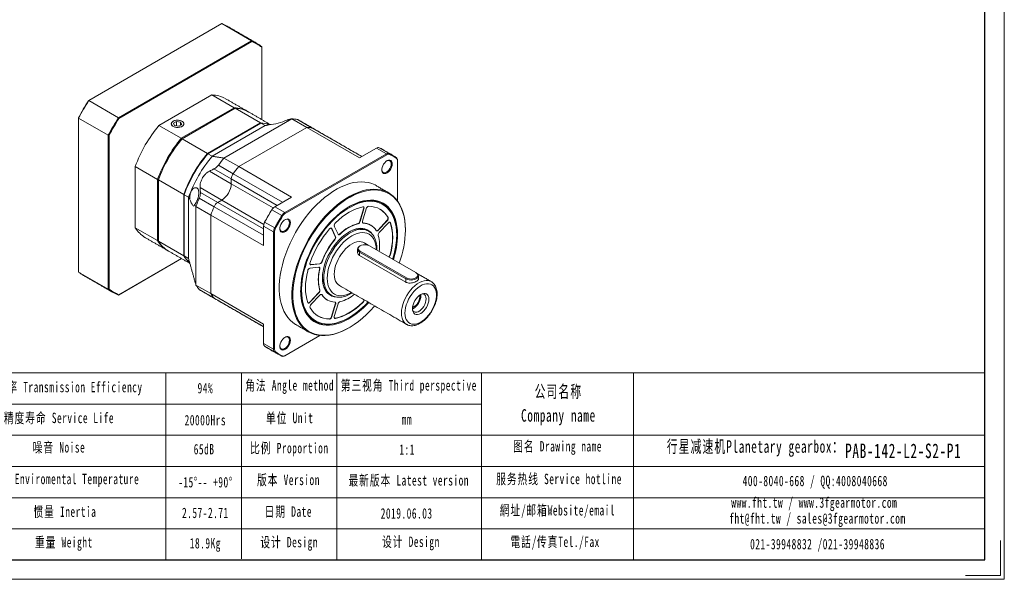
# Model space of a CAD drawing. Header units: millimetres. Extents: x -170 to 1154, y -131 to 806.
# Tile 3 of 5: x 357 to 1154, y -131 to 322. Entities that reach past the tile are written whole.
import ezdxf

# ---------------------------------------------------------------- set-up
doc = ezdxf.new("R2010")
doc.units = ezdxf.units.MM
doc.header["$LTSCALE"] = 2
doc.layers.get('0').update_dxf_attribs({"lineweight": 18})
doc.layers.add('SLD-0', color=7, linetype='Continuous', lineweight=18)
doc.layers.add('图框_外框线', color=7, linetype='Continuous', lineweight=18)
doc.styles.add('标准', font='txt', dxfattribs={"width": 0.667})

msp = doc.modelspace()

# ---------------------------------------------------------------- linework, layer by layer
at = {"color": 7, "linetype": 'Continuous', "lineweight": 15}
for p, q in [((520.68, 319.03), (412.71, 256.71)), ((520.68, 319.03), (544.72, 305.15)), ((436.75, 242.83), (544.72, 305.15)), ((544.94, 304.47), (437.24, 242.29)), ((552.96, 300.39), (552.96, 299.83)), ((552.96, 241.27), (552.96, 299.83)), ((436.75, 242.83), (412.71, 256.71)), ((512.52, 261.26), (469.66, 236.51)), ((512.52, 261.26), (530.55, 250.85)), ((487.69, 226.1), (530.55, 250.85)), ((531.26, 250.44), (488.4, 225.69)), ((531.26, 250.44), (551.77, 238.6)), ((404.47, 242.69), (404.47, 242.43)), ((404.47, 242.43), (428.51, 228.55)), ((404.47, 242.43), (404.47, 117.76)), ((483.83, 239.79), (481.38, 238.38)), ((487.18, 239.28), (483.83, 239.79)), ((483.83, 236.21), (483.83, 239.79)), ((577.35, 241.94), (522.21, 210.11)), ((589.37, 235), (577.35, 241.94)), ((593.83, 234.43), (581.81, 241.37)), ((487.69, 226.1), (469.66, 236.51)), ((481.38, 238.38), (482.28, 236.45)), ((482.28, 236.45), (485.62, 235.93)), ((485.62, 235.93), (488.07, 237.34)), ((488.07, 237.34), (487.18, 239.28)), ((487.18, 236.83), (487.18, 239.28)), ((508.9, 213.85), (551.77, 238.6)), ((509.26, 213.65), (552.12, 238.4)), ((512.79, 211.61), (555.66, 236.36)), ((589.37, 235), (534.23, 203.17)), ((534.23, 203.17), (589.37, 235)), ((555.66, 236.36), (552.12, 238.4)), ((632.15, 210.3), (589.37, 235)), ((633.89, 211.31), (593.83, 234.43)), ((428.51, 103.88), (428.51, 228.55)), ((429.22, 228.4), (429.22, 104.03)), ((508.9, 213.85), (488.4, 225.69)), ((632.15, 210.3), (645.74, 218.15)), ((653.87, 213.46), (645.74, 218.15)), ((648.08, 218.48), (656.21, 213.78)), ((512.79, 211.61), (509.26, 213.65)), ((522.21, 210.11), (534.23, 203.17)), ((571.55, 165.93), (653.87, 213.46)), ((654.22, 212.84), (571.91, 165.32)), ((654.22, 212.84), (653.87, 213.46)), ((656.33, 213.14), (656.21, 213.78)), ((662.12, 209.79), (662.03, 210.42)), ((662.92, 208.23), (662.92, 207.82)), ((662.92, 175.4), (662.92, 207.82)), ((450.43, 203.21), (450.43, 153.71)), ((450.43, 203.21), (468.46, 192.8)), ((528.21, 189.36), (510.58, 199.53)), ((528.21, 193.17), (514.16, 201.28)), ((517.75, 204.39), (529.77, 197.45)), ((534.23, 203.17), (577.01, 178.47)), ((468.46, 143.3), (468.46, 192.8)), ((469.17, 192.7), (469.17, 192.39)), ((469.17, 192.39), (489.68, 180.55)), ((469.17, 192.39), (469.17, 142.89)), ((528.21, 193.17), (528.21, 189.36)), ((528.21, 193.17), (528.21, 189.36)), ((565.34, 171.74), (528.21, 193.17)), ((529.77, 197.45), (569.83, 174.33)), ((520.55, 176.08), (502.92, 186.26)), ((562.24, 169.71), (528.21, 189.36)), ((489.68, 131.05), (489.68, 180.55)), ((493.57, 178.31), (490.03, 180.35)), ((490.03, 130.85), (490.03, 180.35)), ((493.57, 128.81), (493.57, 178.31)), ((514.32, 170.69), (502.3, 177.63)), ((503.19, 182.29), (517.25, 174.18)), ((520.55, 176.08), (517.25, 174.18)), ((520.55, 176.08), (517.25, 174.18)), ((554.58, 156.44), (520.55, 176.08)), ((563.42, 170.63), (577.01, 178.47)), ((511.6, 163.96), (499.58, 170.9)), ((499.58, 107.23), (499.58, 170.9)), ((554.38, 147.56), (514.32, 170.69)), ((517.25, 174.18), (554.38, 152.74)), ((569.22, 163.56), (561.08, 168.26)), ((563.42, 170.63), (571.55, 165.93)), ((632.45, 158.96), (635.44, 169.01)), ((632.66, 158.84), (635.65, 168.89)), ((637.61, 169.08), (634.62, 159.03)), ((635.65, 168.89), (635.44, 169.01)), ((511.6, 163.96), (511.6, 100.29)), ((511.6, 100.29), (511.6, 163.96)), ((554.38, 139.27), (511.6, 163.96)), ((569.8, 163.19), (569.22, 163.56)), ((571.91, 165.32), (571.55, 165.93)), ((655.05, 162.09), (655.26, 161.96)), ((468.46, 143.3), (450.43, 153.71)), ((562.51, 150.27), (554.38, 154.96)), ((554.38, 139.27), (554.38, 154.96)), ((555.26, 158.17), (563.39, 153.48)), ((564.01, 153.16), (563.39, 153.48)), ((612.51, 146.51), (609.53, 153.12)), ((609.74, 152.99), (609.53, 153.12)), ((612.73, 146.39), (609.74, 152.99)), ((611.7, 155.06), (614.69, 148.46)), ((630.94, 156.91), (630.73, 157.03)), ((632.45, 158.96), (632.66, 158.84)), ((635.05, 157.46), (635.26, 157.34)), ((647.12, 151.81), (654.33, 159.43)), ((647.12, 151.81), (647.33, 151.69)), ((647.33, 151.69), (654.54, 159.3)), ((655.35, 157.51), (648.14, 149.9)), ((654.54, 159.3), (654.33, 159.43)), ((657.24, 157.6), (657.02, 157.72)), ((669.28, 152.13), (669.28, 151.72)), ((563.22, 150.27), (562.51, 150.27)), ((562.51, 55.21), (562.51, 150.27)), ((563.22, 150.27), (563.22, 55.21)), ((612.08, 143.95), (611.87, 144.07)), ((612.51, 146.51), (612.73, 146.39)), ((616.2, 148.64), (616.41, 148.52)), ((489.68, 131.05), (469.17, 142.89)), ((630.4, 136.34), (630.4, 133.73)), ((677.7, 117.4), (640.22, 139.03)), ((487.97, 128.68), (436.75, 99.12)), ((437.24, 99.4), (487.97, 128.68)), ((493.57, 128.81), (490.03, 130.85)), ((632.58, 134.62), (632.16, 133.89)), ((669.64, 112.25), (632.16, 133.89)), ((632.16, 131.18), (632.16, 133.89)), ((669.64, 109.54), (632.16, 131.18)), ((632.58, 134.62), (670.06, 112.99)), ((657.02, 132.06), (657.24, 131.94)), ((599.2, 121.65), (591.99, 120.93)), ((592.59, 123.79), (599.8, 124.5)), ((592.59, 123.79), (592.8, 123.66)), ((592.8, 123.66), (600.02, 124.38)), ((600.02, 124.38), (599.8, 124.5)), ((600.01, 120.13), (599.8, 120.25)), ((601.59, 126.28), (601.81, 126.16)), ((428.51, 103.88), (404.47, 117.76)), ((602.11, 112.94), (602.11, 113.29)), ((669.64, 112.25), (670.06, 112.99)), ((669.64, 109.54), (669.64, 112.25)), ((678.12, 117.15), (677.7, 117.4)), ((679.88, 114.7), (679.88, 112.09)), ((499.58, 107.23), (511.6, 100.29)), ((585.16, 104.85), (585.14, 103.15)), ((502.3, 103.65), (514.32, 96.71)), ((511.6, 100.29), (554.38, 75.6)), ((514.32, 96.71), (554.38, 73.59)), ((584.55, 99.63), (584.43, 102.94)), ((591.78, 93.4), (598.99, 101.01)), ((591.99, 93.28), (599.2, 100.89)), ((600.02, 99.09), (592.8, 91.48)), ((599.2, 100.89), (598.99, 101.01)), ((599.8, 103.47), (600.01, 103.35)), ((601.81, 99.38), (601.59, 99.51)), ((609.73, 98.81), (609.38, 99)), ((529.17, 88.03), (529.25, 87.99)), ((529.25, 87.99), (529.17, 88.03)), ((591.78, 93.4), (591.99, 93.28)), ((609.53, 81.83), (612.51, 91.88)), ((609.74, 81.7), (612.73, 91.76)), ((614.69, 91.95), (611.7, 81.9)), ((612.73, 91.76), (612.51, 91.88)), ((634.79, 93.05), (634.57, 93.17)), ((607.8, 79.75), (607.59, 79.87)), ((609.53, 81.83), (609.74, 81.7)), ((612.35, 80.34), (612.56, 80.22)), ((554.38, 59.9), (554.38, 75.6)), ((670.24, 75.42), (670.08, 75.51)), ((599.99, 66.4), (571.55, 49.99)), ((571.91, 50.19), (599.99, 66.4)), ((554.38, 59.9), (562.51, 55.21)), ((563.39, 53.02), (555.26, 57.71)), ((563.22, 55.21), (562.51, 55.21)), ((563.39, 53.02), (564.01, 53.24)), ((569.22, 49.66), (569.8, 49.89)), ((571.55, 49.99), (571.91, 50.19))]:
    msp.add_line(p, q, dxfattribs=at)
for points in [[(481.12, 239.94), (480.28, 239.3), (479.77, 238.56), (479.63, 237.76), (479.87, 236.97), (480.46, 236.25), (481.37, 235.64), (482.54, 235.2), (483.86, 234.96), (485.25, 234.93), (486.6, 235.12), (487.81, 235.52), (488.79, 236.08), (489.47, 236.78), (489.8, 237.56), (489.75, 238.36), (489.33, 239.13), (488.57, 239.8), (487.52, 240.32), (486.27, 240.67), (484.9, 240.8), (483.52, 240.72), (482.23, 240.43), (481.12, 239.94)], [(486.03, 235.04), (487.3, 235.35), (488.38, 235.85), (489.19, 236.49), (489.66, 237.24), (489.77, 238.03), (489.51, 238.81), (488.89, 239.52), (487.96, 240.1), (486.79, 240.52), (485.47, 240.75), (484.1, 240.76), (482.77, 240.55), (481.58, 240.14), (480.63, 239.57), (479.98, 238.87), (479.69, 238.09), (479.77, 237.3), (480.21, 236.55), (480.99, 235.89), (482.05, 235.39), (483.31, 235.06), (484.67, 234.94), (486.03, 235.04)], [(594.35, 234.24), (594.17, 234.33), (593.83, 234.43)], [(593.83, 234.43), (594.17, 234.33), (594.35, 234.24)], [(658.56, 205.41), (658.43, 204.12), (658.03, 202.75), (657.41, 201.4), (656.59, 200.14), (655.63, 199.06), (654.58, 198.23), (653.52, 197.69), (652.51, 197.49), (651.61, 197.63), (650.88, 198.1), (650.37, 198.88), (650.11, 199.92), (650.11, 201.15), (650.37, 202.49), (650.88, 203.86), (651.61, 205.18), (652.51, 206.35), (653.52, 207.32), (654.58, 208.01), (655.63, 208.38), (656.59, 208.41), (657.41, 208.1), (658.03, 207.47), (658.43, 206.55), (658.56, 205.41)], [(657.85, 205.41), (657.72, 206.5), (657.33, 207.36), (656.71, 207.93), (655.91, 208.18), (654.97, 208.09), (654.14, 207.75)], [(650.08, 200.73), (650.21, 199.84), (650.59, 198.98), (651.21, 198.4), (652.02, 198.16), (652.96, 198.25), (653.96, 198.68), (654.97, 199.41), (655.91, 200.4), (656.71, 201.58), (657.33, 202.87), (657.72, 204.17), (657.85, 205.41)], [(645.56, 187.81), (644.65, 188.31), (642.1, 189.42), (639.39, 190.22), (636.54, 190.7), (633.55, 190.85), (630.46, 190.69), (627.27, 190.19), (624, 189.38), (620.68, 188.25), (617.31, 186.81), (613.92, 185.07), (610.52, 183.04), (607.14, 180.73), (603.79, 178.14), (600.49, 175.3), (597.26, 172.23), (594.11, 168.93), (591.07, 165.42), (588.15, 161.74), (585.37, 157.88), (582.74, 153.88), (580.27, 149.76), (577.98, 145.54), (575.88, 141.25), (573.99, 136.9), (572.31, 132.52), (570.85, 128.13), (569.62, 123.77), (568.63, 119.45), (567.89, 115.19), (567.39, 111.02), (567.14, 106.96), (567.14, 103.04), (567.39, 99.27), (567.89, 95.68), (568.63, 92.29), (569.62, 89.11), (570.85, 86.16), (572.31, 83.46), (573.99, 81.02), (575.88, 78.85), (577.98, 76.98), (580.27, 75.4), (580.57, 75.22)], [(623.33, 72.53), (620.77, 71.13), (617.39, 69.54), (614.04, 68.26), (610.74, 67.29), (607.51, 66.63), (604.37, 66.3), (601.33, 66.3), (598.41, 66.61), (595.62, 67.25), (592.99, 68.21), (590.52, 69.48), (588.23, 71.06), (586.14, 72.93), (584.24, 75.1), (582.56, 77.54), (581.1, 80.24), (579.88, 83.19), (578.89, 86.37), (578.14, 89.76), (577.64, 93.35), (577.39, 97.12), (577.39, 101.04), (577.64, 105.1), (578.14, 109.27), (578.89, 113.53), (579.88, 117.85), (581.1, 122.22), (582.56, 126.6), (584.24, 130.98), (586.14, 135.33), (588.23, 139.62), (590.52, 143.84), (592.99, 147.96), (595.62, 151.96), (598.41, 155.82), (601.33, 159.51), (604.37, 163.01), (607.51, 166.31), (610.74, 169.39), (614.04, 172.22), (617.39, 174.81), (620.77, 177.12), (624.17, 179.15), (627.56, 180.89), (630.93, 182.33), (634.26, 183.46), (637.52, 184.27), (640.71, 184.77), (643.81, 184.94), (646.79, 184.78), (649.64, 184.3), (652.35, 183.5), (654.91, 182.39), (657.29, 180.96), (659.48, 179.23), (661.48, 177.21), (663.26, 174.91), (664.83, 172.34), (666.18, 169.51), (667.29, 166.44), (668.16, 163.15), (668.78, 159.66), (669.16, 155.98), (669.28, 152.13)], [(669.28, 151.72), (669.16, 155.54), (668.78, 159.19), (668.16, 162.66), (667.3, 165.93), (666.2, 168.97), (664.87, 171.78), (663.31, 174.33), (661.54, 176.61), (659.56, 178.62), (657.38, 180.33), (655.02, 181.75), (652.48, 182.85), (649.79, 183.65), (646.96, 184.12), (644, 184.27), (640.93, 184.11), (637.77, 183.62), (634.52, 182.81), (631.22, 181.69), (627.88, 180.26), (624.52, 178.54), (621.15, 176.52), (617.79, 174.22), (614.47, 171.66), (611.19, 168.84), (607.99, 165.79), (604.87, 162.52), (601.85, 159.04), (598.95, 155.38), (596.19, 151.56), (593.58, 147.59), (591.13, 143.5), (588.86, 139.31), (586.78, 135.05), (584.9, 130.73), (583.23, 126.39), (581.78, 122.04), (580.56, 117.71), (579.58, 113.41), (578.84, 109.19), (578.34, 105.05), (578.1, 101.03), (578.1, 97.14), (578.34, 93.4), (578.84, 89.83), (579.58, 86.47), (580.56, 83.31), (581.78, 80.38), (583.23, 77.7), (584.9, 75.28), (586.78, 73.14), (588.86, 71.27), (591.13, 69.71), (593.58, 68.45), (596.19, 67.5), (598.95, 66.86), (601.85, 66.55), (604.87, 66.56), (607.99, 66.88), (611.19, 67.53), (614.47, 68.5), (617.79, 69.77), (621.15, 71.35), (624.52, 73.22), (627.88, 75.38), (631.22, 77.81), (634.52, 80.5), (637.77, 83.44), (640.93, 86.61), (644, 89.98), (644.34, 90.37)], [(639.56, 93.13), (638.15, 91.63), (635.21, 88.73), (632.19, 86.07), (629.12, 83.66), (626.01, 81.51), (622.89, 79.63), (619.78, 78.05), (616.69, 76.77), (613.64, 75.79), (610.66, 75.13), (607.76, 74.78), (604.96, 74.76), (602.28, 75.05), (599.73, 75.66), (597.34, 76.59), (595.11, 77.83), (593.06, 79.37), (591.21, 81.19), (589.56, 83.3), (588.12, 85.67), (586.92, 88.3), (585.94, 91.16), (585.2, 94.23), (584.71, 97.51), (584.46, 100.95), (584.46, 104.56), (584.71, 108.29), (585.2, 112.14), (585.94, 116.06), (586.92, 120.05), (588.12, 124.07), (589.56, 128.1), (591.21, 132.11), (593.06, 136.08), (595.11, 139.98), (597.34, 143.79), (599.73, 147.48), (602.28, 151.03), (604.96, 154.42), (607.76, 157.63), (610.66, 160.63), (613.64, 163.41), (616.69, 165.96), (619.78, 168.24), (622.89, 170.25), (626.01, 171.98), (629.12, 173.42), (632.19, 174.55), (635.21, 175.37), (638.15, 175.87), (641, 176.06), (643.74, 175.92), (646.36, 175.47), (648.83, 174.7), (651.15, 173.61), (653.29, 172.23), (655.24, 170.54), (656.99, 168.57), (658.53, 166.33), (659.86, 163.83), (660.95, 161.09), (661.81, 158.12), (662.42, 154.94), (662.79, 151.58), (662.92, 148.05)], [(650.82, 173.23), (650.26, 173.54), (647.92, 174.58), (645.41, 175.31), (642.76, 175.72), (639.99, 175.8), (637.11, 175.55), (634.14, 174.98), (631.1, 174.09), (628.01, 172.89), (624.89, 171.37), (623.49, 170.6)], [(625.13, 171.5), (628.01, 172.89), (631.1, 174.09), (634.14, 174.98), (637.11, 175.55), (639.99, 175.8), (642.76, 175.72), (645.41, 175.31), (647.92, 174.58), (650.26, 173.54), (652.43, 172.18), (654.41, 170.53), (656.19, 168.58), (657.76, 166.35), (659.1, 163.86), (660.21, 161.11), (661.08, 158.14), (661.71, 154.96), (662.08, 151.59), (662.21, 148.05), (662.08, 144.36), (661.71, 140.55), (661.08, 136.65), (660.21, 132.67), (659.1, 128.65), (658.94, 128.13)], [(635.41, 174.56), (634.39, 174.33), (631.38, 173.45), (628.32, 172.25), (625.22, 170.75), (622.12, 168.96), (619.03, 166.89), (615.96, 164.55), (612.95, 161.95), (610.01, 159.11), (607.15, 156.06), (604.4, 152.81), (601.78, 149.38), (599.3, 145.79), (596.98, 142.08), (594.83, 138.25), (592.86, 134.34), (591.1, 130.37), (589.55, 126.38), (588.22, 122.37), (587.12, 118.38), (586.26, 114.44), (585.63, 110.57), (585.26, 106.8), (585.16, 104.85)], [(634.79, 170.57), (632.07, 169.9), (629.3, 168.95), (626.5, 167.72), (623.67, 166.22), (620.85, 164.46), (618.05, 162.45), (615.28, 160.2), (612.56, 157.74)], [(623.49, 170.6), (624.89, 171.37), (625.13, 171.5)], [(634.79, 170.57), (635.05, 170.58), (635.28, 170.52), (635.48, 170.39), (635.63, 170.18), (635.72, 169.92), (635.75, 169.61), (635.73, 169.26), (635.65, 168.89)], [(662.05, 143.5), (662.09, 143.99), (662.21, 147.64), (662.09, 151.15), (661.71, 154.49), (661.09, 157.64), (660.23, 160.59), (659.13, 163.3), (657.8, 165.77), (656.24, 167.98), (654.48, 169.91), (652.52, 171.56), (650.37, 172.9), (648.05, 173.93), (645.56, 174.66), (642.94, 175.06), (640.19, 175.14), (637.34, 174.89), (635.41, 174.56)], [(576.06, 157.79), (575.93, 156.49), (575.53, 155.12), (574.91, 153.77), (574.09, 152.51), (573.13, 151.43), (572.08, 150.6), (571.02, 150.07), (570.01, 149.86), (569.11, 150), (568.38, 150.48), (567.87, 151.26), (567.61, 152.29), (567.61, 153.52), (567.87, 154.86), (568.38, 156.24), (569.11, 157.55), (570.01, 158.73), (571.02, 159.69), (572.08, 160.38), (573.13, 160.75), (574.09, 160.79), (574.91, 160.48), (575.53, 159.84), (575.93, 158.93), (576.06, 157.79)], [(575.35, 157.79), (575.22, 158.87), (574.83, 159.73), (574.21, 160.3), (573.41, 160.55), (572.47, 160.46), (571.64, 160.13)], [(567.58, 153.1), (567.71, 152.21), (568.09, 151.35), (568.71, 150.78), (569.52, 150.53), (570.46, 150.62), (571.46, 151.05), (572.47, 151.78), (573.41, 152.77), (574.21, 153.95), (574.83, 155.24), (575.22, 156.55), (575.35, 157.79)], [(602.11, 113.29), (602.23, 115.71), (602.61, 118.59), (603.24, 121.55), (604.1, 124.55), (605.19, 127.56), (606.5, 130.55), (608.02, 133.48), (609.71, 136.31), (611.57, 139.02), (613.57, 141.56), (615.69, 143.92), (617.9, 146.06), (620.18, 147.96), (622.51, 149.59), (624.84, 150.94), (627.16, 151.98), (629.34, 152.69)], [(603.17, 112.74), (603.29, 115.46), (603.66, 118.29), (604.28, 121.2), (605.13, 124.16), (606.2, 127.12), (607.49, 130.06), (608.98, 132.94), (610.65, 135.73), (612.48, 138.39), (614.44, 140.89), (616.53, 143.21), (618.71, 145.31), (620.95, 147.18), (623.23, 148.78), (625.53, 150.11), (627.81, 151.14), (630.06, 151.86), (632.23, 152.27), (634.32, 152.36), (636.28, 152.13), (638.11, 151.58), (639.44, 150.93)], [(607.8, 152.71), (608.07, 152.98), (608.36, 153.2), (608.64, 153.35), (608.93, 153.43), (609.19, 153.43), (609.41, 153.36), (609.6, 153.21), (609.74, 152.99)], [(609.53, 153.12), (609.39, 153.33), (609.32, 153.4)], [(638.32, 151.58), (637.05, 152.2), (635.22, 152.75), (633.26, 152.98), (631.17, 152.89), (628.99, 152.48), (626.75, 151.75), (626.54, 151.67)], [(635.26, 157.34), (635.05, 157.37), (634.86, 157.47), (634.71, 157.63), (634.6, 157.84), (634.53, 158.09), (634.51, 158.38), (634.54, 158.7), (634.62, 159.03)], [(634.83, 157.5), (634.83, 157.5), (635.05, 157.46)], [(647.33, 151.69), (647.08, 151.46), (646.82, 151.27), (646.56, 151.15), (646.31, 151.07), (646.07, 151.07), (645.86, 151.12), (645.68, 151.23), (645.54, 151.4)], [(655.35, 157.51), (655.63, 157.77), (655.92, 157.96), (656.21, 158.09), (656.48, 158.14), (656.73, 158.11), (656.95, 158.01), (657.12, 157.84), (657.24, 157.6)], [(657.02, 157.72), (656.91, 157.96), (656.78, 158.1)], [(657.02, 132.06), (657.8, 135.65), (658.37, 139.17), (658.7, 142.6), (658.82, 145.93), (658.7, 149.12), (658.37, 152.16), (657.8, 155.04), (657.02, 157.72)], [(657.24, 131.94), (658.02, 135.52), (658.58, 139.04), (658.92, 142.48), (659.03, 145.8), (658.92, 149), (658.58, 152.04), (658.02, 154.92), (657.24, 157.6)], [(645.59, 135.83), (645.47, 138.09), (645.1, 140.4), (644.48, 142.51), (643.63, 144.39), (642.56, 146.01), (641.27, 147.36), (639.79, 148.42), (638.14, 149.17), (636.33, 149.61), (634.38, 149.73), (632.33, 149.52), (630.2, 149), (628.01, 148.17), (625.79, 147.03), (623.58, 145.61), (621.39, 143.92), (619.26, 141.97), (617.2, 139.81), (615.26, 137.45), (613.45, 134.92), (611.79, 132.25), (610.31, 129.49), (609.03, 126.65), (607.96, 123.79), (607.11, 120.93), (606.49, 118.11), (606.12, 115.37), (606, 112.74)], [(616.41, 148.52), (616.15, 148.31), (615.89, 148.15), (615.63, 148.05), (615.39, 148.01), (615.17, 148.04), (614.97, 148.12), (614.81, 148.26), (614.69, 148.46)], [(611.65, 116), (611.78, 118.25), (612.15, 120.61), (612.77, 123.03), (613.63, 125.47), (614.7, 127.88), (615.96, 130.23), (617.41, 132.47), (619, 134.57), (620.71, 136.47), (622.52, 138.16), (624.38, 139.6), (626.27, 140.76), (628.15, 141.63), (629.98, 142.19), (631.75, 142.42), (633.4, 142.33), (634.92, 141.91), (635.79, 141.49)], [(632.16, 133.89), (631.2, 134.6), (630.61, 135.44), (630.4, 136.34), (630.61, 137.23), (631.2, 138.07), (632.16, 138.79), (632.16, 138.78)], [(640.22, 139.03), (639.1, 139.53), (637.8, 139.84), (636.4, 139.94), (635, 139.84), (633.7, 139.53), (632.58, 139.03), (631.72, 138.38), (631.19, 137.63), (631, 136.83), (631.19, 136.02), (631.72, 135.27), (632.58, 134.62)], [(592.8, 123.66), (592.55, 123.68), (592.33, 123.76), (592.15, 123.92), (592.02, 124.15), (591.95, 124.43), (591.93, 124.76), (591.98, 125.12), (592.08, 125.49)], [(592.25, 123.82), (592.34, 123.8), (592.59, 123.79)], [(599.2, 121.65), (599.43, 121.64), (599.64, 121.57), (599.81, 121.44), (599.94, 121.26), (600.03, 121.03), (600.07, 120.76), (600.07, 120.45), (600.01, 120.13)], [(590.11, 118.85), (589.33, 115.26), (588.77, 111.74), (588.43, 108.31), (588.32, 104.98), (588.43, 101.79), (588.77, 98.74), (589.33, 95.87), (590.11, 93.19)], [(612.31, 97.67), (611.57, 97.79), (609.71, 98.35), (608.02, 99.23), (606.5, 100.41), (605.19, 101.89), (604.1, 103.64), (603.24, 105.64), (602.61, 107.88), (602.23, 110.32), (602.11, 112.94)], [(609.38, 99), (608.98, 99.25), (607.49, 100.41), (606.2, 101.86), (605.13, 103.59), (604.28, 105.56), (603.66, 107.76), (603.29, 110.16), (603.17, 112.74)], [(606, 112.74), (606.12, 110.25), (606.49, 107.94), (607.11, 105.83), (607.96, 103.95), (609.03, 102.33), (610.31, 100.98), (611.79, 99.92), (613.45, 99.17), (615.26, 98.73), (617.2, 98.61), (619.26, 98.81), (621.39, 99.34), (623.58, 100.17), (625.59, 101.19)], [(615.8, 106.85), (614.7, 107.64), (613.63, 108.82), (612.77, 110.28), (612.15, 111.98), (611.78, 113.9), (611.65, 116)], [(678.12, 117.15), (679.07, 116.43), (679.67, 115.6), (679.88, 114.7), (679.67, 113.8), (679.07, 112.97), (678.12, 112.25), (676.88, 111.7), (675.43, 111.36), (673.88, 111.24), (672.32, 111.36), (670.88, 111.7), (669.64, 112.25)], [(670.06, 112.99), (671.18, 112.49), (672.48, 112.18), (673.88, 112.07), (675.28, 112.18), (676.58, 112.49), (677.7, 112.99), (678.55, 113.63), (679.09, 114.38), (679.28, 115.19), (679.09, 116), (678.55, 116.75), (677.7, 117.4)], [(666.1, 84.57), (666.23, 86.82), (666.6, 89.18), (667.22, 91.6), (668.07, 94.04), (669.14, 96.45), (670.41, 98.8), (671.85, 101.04), (673.45, 103.13), (675.16, 105.04), (676.96, 106.73), (678.83, 108.17), (680.71, 109.33), (682.59, 110.2), (684.43, 110.75), (686.19, 110.99), (687.85, 110.9), (689.37, 110.48), (690.28, 110.04)], [(668.93, 84.57), (669.05, 82.6), (669.42, 80.81), (670.03, 79.23), (670.86, 77.9), (671.91, 76.84), (673.14, 76.08), (674.54, 75.63), (676.08, 75.49), (677.72, 75.67), (679.45, 76.17), (681.21, 76.98), (682.99, 78.07), (684.74, 79.44), (686.42, 81.05), (688.02, 82.87), (689.49, 84.86), (690.81, 87), (691.95, 89.23), (692.89, 91.51), (693.62, 93.8), (694.11, 96.05), (694.35, 98.23), (694.35, 100.28), (694.11, 102.16), (693.62, 103.85), (692.89, 105.31), (691.95, 106.5), (690.81, 107.42), (689.49, 108.03), (688.02, 108.32), (686.42, 108.3), (684.74, 107.96), (682.99, 107.31), (681.21, 106.35), (679.45, 105.12), (677.72, 103.63), (676.08, 101.91), (674.54, 100), (673.14, 97.93), (671.91, 95.74), (670.86, 93.48), (670.03, 91.19), (669.42, 88.91), (669.05, 86.69), (668.93, 84.57)], [(514.32, 96.71), (514.58, 96.47), (514.75, 96.36)], [(514.75, 96.36), (514.58, 96.47), (514.32, 96.71)], [(584.43, 102.94), (584.55, 99.61), (584.93, 96.23), (585.56, 93.05), (586.43, 90.08), (587.54, 87.34), (588.88, 84.85), (590.45, 82.62), (592.23, 80.67), (594.21, 79.01), (595.82, 77.96)], [(638.94, 93.49), (637.11, 91.57), (634.14, 88.71), (631.1, 86.09), (628.01, 83.72), (624.89, 81.63), (621.75, 79.82), (618.63, 78.31), (615.54, 77.1), (612.5, 76.21), (609.53, 75.64), (606.65, 75.4), (603.87, 75.48), (601.23, 75.88), (598.72, 76.61), (596.38, 77.66), (594.21, 79.01), (592.23, 80.67), (590.45, 82.62), (588.88, 84.85), (587.54, 87.34), (586.43, 90.08), (585.56, 93.05), (584.93, 96.23), (584.55, 99.61), (584.55, 99.63)], [(585.14, 103.15), (585.26, 99.64), (585.63, 96.3), (586.26, 93.14), (587.12, 90.2), (588.22, 87.48), (589.55, 85.01), (591.1, 82.81), (592.86, 80.87), (594.83, 79.23), (596.98, 77.89), (599.3, 76.85), (601.78, 76.13), (604.4, 75.73), (607.15, 75.65), (610.01, 75.89), (612.95, 76.46), (615.96, 77.34), (619.03, 78.53), (622.12, 80.03), (624.85, 81.59)], [(600.02, 99.09), (600.26, 99.33), (600.52, 99.51), (600.78, 99.64), (601.04, 99.71), (601.27, 99.72), (601.48, 99.67), (601.66, 99.55), (601.81, 99.38)], [(601.59, 99.51), (601.45, 99.68), (601.45, 99.68)], [(675.01, 88.08), (675.13, 89.65), (675.51, 91.31), (676.13, 92.99), (676.95, 94.64), (677.96, 96.17), (679.11, 97.55), (680.36, 98.7), (681.66, 99.6), (682.95, 100.2), (684.2, 100.48), (685.35, 100.44), (686.36, 100.07), (687.19, 99.38), (687.8, 98.41), (688.18, 97.18), (688.31, 95.76), (688.18, 94.19), (687.8, 92.53), (687.19, 90.85), (686.36, 89.21), (685.35, 87.67), (684.2, 86.29), (682.95, 85.14), (681.66, 84.24), (680.36, 83.64), (679.11, 83.36), (677.96, 83.4), (676.95, 83.78), (676.13, 84.46), (675.51, 85.44), (675.13, 86.66), (675.01, 88.08)], [(681.75, 99.65), (681.83, 98.55), (681.71, 97.08), (681.33, 95.52), (680.72, 93.95), (679.9, 92.43), (678.92, 91.04), (677.8, 89.82), (676.61, 88.84), (675.39, 88.13), (675.01, 87.97)], [(683.12, 100.26), (683.16, 100.25), (684.15, 100), (684.96, 99.42), (685.57, 98.55), (685.95, 97.43), (686.08, 96.1), (685.95, 94.63), (685.57, 93.07), (684.96, 91.5), (684.15, 89.98), (683.16, 88.59), (682.04, 87.37), (680.85, 86.39), (679.63, 85.69), (678.44, 85.29), (677.32, 85.22), (676.34, 85.48), (675.52, 86.05), (675.17, 86.48)], [(591.99, 93.28), (591.72, 93.02), (591.43, 92.83), (591.14, 92.7), (590.86, 92.65), (590.61, 92.67), (590.4, 92.78), (590.23, 92.95), (590.11, 93.19)], [(612.08, 93.45), (612.3, 93.41), (612.49, 93.31), (612.64, 93.16), (612.75, 92.95), (612.82, 92.69), (612.83, 92.4), (612.8, 92.09), (612.73, 91.76)], [(612.35, 80.34), (615.06, 81.01), (617.83, 81.96), (620.64, 83.19), (623.46, 84.69), (626.28, 86.45), (629.09, 88.46), (631.86, 90.7), (634.57, 93.17)], [(612.56, 80.22), (615.28, 80.89), (618.05, 81.84), (620.85, 83.07), (623.67, 84.57), (626.5, 86.33), (629.3, 88.34), (632.07, 90.58), (634.79, 93.05)], [(612.56, 80.22), (612.3, 80.2), (612.06, 80.27), (611.87, 80.4), (611.72, 80.61), (611.63, 80.87), (611.59, 81.18), (611.62, 81.53), (611.7, 81.9)], [(611.91, 80.37), (612.08, 80.33), (612.35, 80.34)], [(670.08, 75.51), (669.14, 76.21), (668.07, 77.39), (667.22, 78.85), (666.6, 80.55), (666.23, 82.47), (666.1, 84.57)], [(576.06, 62.52), (575.93, 61.22), (575.53, 59.86), (574.91, 58.5), (574.09, 57.25), (573.13, 56.17), (572.08, 55.33), (571.02, 54.8), (570.01, 54.59), (569.11, 54.73), (568.38, 55.21), (567.87, 55.99), (567.61, 57.03), (567.61, 58.25), (567.87, 59.6), (568.38, 60.97), (569.11, 62.28), (570.01, 63.46), (571.02, 64.42), (572.08, 65.11), (573.13, 65.49), (574.09, 65.52), (574.91, 65.21), (575.53, 64.58), (575.93, 63.66), (576.06, 62.52)], [(575.35, 62.52), (575.22, 63.6), (574.83, 64.46), (574.21, 65.04), (573.41, 65.29), (572.47, 65.19), (571.64, 64.86)], [(567.58, 57.83), (567.71, 56.94), (568.09, 56.08), (568.71, 55.51), (569.52, 55.26), (570.46, 55.35), (571.46, 55.78), (572.47, 56.52), (573.41, 57.51), (574.21, 58.69), (574.83, 59.97), (575.22, 61.28), (575.35, 62.52)]]:
    msp.add_lwpolyline(points, dxfattribs=at)
for centre, radius, start, end in [((505.44, 283.12), 39.01, 60.00961, 67.00886), ((529.51, 269.3), 38.95, 52.97641, 67.01284), ((529.7, 268.81), 38.78, 53.13539, 66.85386), ((583.02, 148.86), 201.58, 147.65645, 152.34356), ((582.17, 149.35), 200.72, 147.70969, 152.2903), ((512.06, 237.87), 23.39, 60.4872, 88.87337), ((530.17, 227.74), 23.11, 59.28465, 89.04109), ((530.8, 227.05), 23.39, 60.4872, 88.87337), ((607.06, 134.98), 201.58, 147.65645, 152.34356), ((606.92, 135.06), 200.72, 147.70969, 152.2903), ((575.6, 210.35), 31.63, 78.6744, 86.82622), ((554.39, 165.39), 110.62, 139.99135, 160.00865), ((551.16, 214.28), 24.33, 70.68384, 88.5785), ((551.5, 213.92), 24.48, 72.47517, 88.54578), ((587.62, 203.41), 31.63, 78.6744, 86.82622), ((587.62, 203.41), 31.63, 78.6744, 86.82622), ((572.42, 154.98), 110.62, 139.99135, 160.00865), ((573.13, 154.57), 110.62, 139.99135, 160.00865), ((572.31, 155.05), 109.79, 140.05612, 159.94387), ((572.31, 155.05), 109.79, 140.05612, 159.94387), ((647.24, 215.99), 2.63, 71.29541, 124.73674), ((635.53, 190.01), 31.11, 60.00741, 66.20427), ((593.63, 142.74), 110.62, 139.99135, 160.00865), ((593.99, 142.53), 110.62, 139.99135, 160.00865), ((597.52, 140.49), 110.62, 139.99135, 160.00865), ((624.44, 125.76), 132.53, 140.47214, 143.6079), ((655.37, 211.3), 2.63, 71.29541, 124.73674), ((655.57, 210.9), 2.36, 71.29542, 124.73685), ((643.67, 185.35), 31.07, 53.78224, 66.20701), ((643.86, 184.86), 30.91, 53.7824, 66.2068), ((660.3, 208.45), 2.63, 355.26075, 48.69355), ((660.56, 208.02), 2.36, 355.26088, 48.69344), ((636.46, 118.82), 132.53, 140.47214, 143.6079), ((636.46, 118.82), 132.53, 140.47214, 143.6079), ((535.79, 192.84), 7.58, 142.50818, 177.51405), ((535.79, 192.84), 7.58, 142.50818, 177.51405), ((511.58, 190.11), 16.65, 302.60548, 357.39452), ((511.58, 190.11), 16.65, 302.60548, 357.39452), ((623.75, 124.55), 132.54, 156.39198, 159.52759), ((635.77, 117.61), 132.54, 156.39198, 159.52759), ((635.77, 117.61), 132.54, 156.39198, 159.52759), ((521.32, 167.78), 7.58, 122.48444, 157.49264), ((521.32, 167.78), 7.58, 122.48444, 157.49264), ((697.47, 82.79), 160.95, 147.9263, 152.0737), ((567.14, 164.62), 7.06, 121.75804, 149.02427), ((634.14, 169.62), 1.43, 335.02477, 40.31011), ((640.1, 168.55), 2.55, 102.53504, 167.86196), ((639.84, 153.41), 17.63, 29.02814, 90.96109), ((639.2, 153.16), 18.19, 29.37649, 59.01585), ((705.6, 78.1), 160.95, 147.9263, 152.0737), ((705.45, 78.18), 160.08, 147.9263, 152.07368), ((575.27, 159.93), 7.06, 121.75804, 149.02427), ((575.25, 159.92), 6.36, 121.75793, 149.02435), ((652.62, 161.32), 2.55, 312.14044, 17.46124), ((652.83, 161.2), 2.55, 312.14044, 17.46124), ((470.4, 165.74), 23.31, 211.06432, 239.57042), ((561.44, 154.74), 7.06, 150.97622, 178.24018), ((569.57, 150.05), 7.06, 150.97622, 178.24018), ((569.57, 150.07), 6.36, 150.97635, 178.24004), ((672.19, 97.39), 84.89, 139.33232, 160.66768), ((614.32, 155.69), 2.69, 130.70142, 193.54748), ((639.23, 125.52), 32.64, 105.10206, 134.89256), ((639.44, 125.4), 32.64, 105.10206, 134.89256), ((633.06, 141.75), 11.56, 36.30363, 108.7677), ((629.75, 159.63), 2.78, 290.52184, 346.00947), ((629.96, 159.51), 2.78, 290.52184, 346.00947), ((634.76, 144.88), 12.58, 60.47681, 88.6645), ((635.04, 145.08), 12.26, 31.04711, 88.94213), ((645.93, 152.68), 1.47, 260.66258, 324.00405), ((587.91, 152.98), 81.38, 339.90159, 359.11519), ((657.56, 105.83), 59.58, 140.06942, 159.93058), ((657.77, 105.71), 59.58, 140.06942, 159.93058), ((610.01, 145.87), 2.59, 316.04234, 14.37543), ((610.22, 145.75), 2.59, 316.04234, 14.37543), ((615.16, 149.5), 1.34, 258.54019, 320.50346), ((650.07, 147.9), 2.78, 133.99216, 189.4756), ((617.59, 139.31), 30.83, 350.88767, 15.29926), ((593.72, 149.09), 69.2, 342.05797, 359.13982), ((488.38, 155.29), 23.25, 211.039, 240.63054), ((489.04, 154.82), 23.17, 210.97668, 239.65806), ((591.25, 149.39), 71.05, 342.54303, 355.23989), ((510.48, 143.76), 24.38, 211.4219, 228.81057), ((510.91, 143.62), 24.47, 211.44301, 227.65897), ((654.02, 132.77), 3.09, 301.37347, 346.70483), ((654.31, 132.59), 3, 300.69075, 347.38754), ((592.76, 118.35), 2.69, 106.44964, 169.30048), ((631.35, 111.86), 32.64, 165.10713, 194.89287), ((631.56, 111.74), 32.64, 165.10713, 194.89287), ((598.54, 120.72), 1.34, 339.49546, 41.46179), ((599.11, 126.99), 2.59, 285.62105, 343.9597), ((599.32, 126.87), 2.59, 285.62105, 343.9597), ((428.07, 149.07), 39.21, 232.99825, 239.97795), ((451.97, 134.97), 38.95, 232.97642, 247.01286), ((452.48, 135.05), 38.78, 233.13539, 246.85386), ((526.06, 124.54), 31.64, 213.16503, 221.31599), ((615.2, 110.4), 12.79, 186.87867, 237.46625), ((538.08, 117.6), 31.64, 213.16503, 221.31599), ((538.08, 117.6), 31.64, 213.16503, 221.31599), ((597.06, 103.01), 2.78, 313.99218, 9.47559), ((597.27, 102.89), 2.78, 313.99218, 9.47559), ((612.31, 106.02), 12.54, 211.27384, 239.58016), ((612.31, 105.71), 12.26, 211.04708, 268.94218), ((609.12, 122.65), 29.68, 284.21567, 309.59957), ((670.91, 98.13), 10, 294.504, 5.50139), ((590.61, 94.22), 1.43, 259.69214, 324.9745), ((594.52, 89.59), 2.55, 132.14039, 197.46123), ((607.5, 97.38), 17.63, 209.02817, 270.96108), ((611.17, 92.48), 1.47, 335.99544, 39.33932), ((617.38, 91.28), 2.78, 110.52185, 166.0095), ((588.94, 138.97), 67.68, 302.04412, 317.72808), ((632.59, 95.35), 2.95, 312.30705, 1.95102), ((632.71, 95.27), 3.04, 313.09183, 1.16623), ((607.39, 98.06), 18.19, 240.98841, 270.61466), ((607.03, 82.36), 2.55, 282.53501, 347.86192), ((607.24, 82.24), 2.55, 282.53501, 347.86192), ((556.99, 59.69), 2.63, 175.26087, 228.69337), ((573.65, 82.82), 31.12, 233.78586, 239.99721), ((565.13, 54.99), 2.63, 175.26087, 228.69337), ((565.57, 55.01), 2.36, 175.26087, 228.69351), ((581.75, 78.09), 31.07, 233.78234, 246.2069), ((582.27, 78.17), 30.91, 233.78227, 246.20698), ((570.06, 52.14), 2.63, 251.2957, 304.73666), ((570.56, 52.13), 2.36, 251.29521, 304.73706)]:
    msp.add_arc(centre, radius, start, end, dxfattribs=at)
for centre, major_axis, ratio, start_param, end_param in [((565.98, 240.27), (9.45, 2.49), 0.186384, 3.842772, 5.525688), ((495.34, 180.65), (-2.57, 9.43), 0.186486, 1.900013, 3.582929)]:
    msp.add_ellipse(centre, major_axis=major_axis, ratio=ratio, start_param=start_param, end_param=end_param, dxfattribs=at)
for points in [[(548.98, 303.03), (524.94, 316.91)], [(544.72, 305.15), (544.94, 304.47)], [(412.71, 256.71), (412.49, 256.58)], [(541.62, 247.82), (523.59, 258.22)], [(530.82, 250.18), (530.55, 250.85)], [(559.86, 237.28), (542.33, 247.41)], [(436.75, 242.83), (437.24, 242.29)], [(481.15, 239.92), (481.12, 239.9)], [(488.33, 239.9), (488.3, 239.92)], [(577.35, 241.94), (573.17, 240.86)], [(581.81, 241.37), (582.21, 241.22)], [(594.35, 234.24), (582.23, 241.24)], [(551.9, 238.27), (551.77, 238.6)], [(559.06, 237.23), (555.66, 236.36)], [(633.98, 211.36), (594.35, 234.24)], [(428.51, 228.55), (429.22, 228.4)], [(487.69, 226.1), (488.13, 225.54)], [(488.13, 225.54), (488.4, 225.69)], [(659.21, 212.26), (651.08, 216.96)], [(509.16, 213.53), (508.9, 213.85)], [(512.79, 211.61), (522.21, 210.11)], [(468.46, 192.8), (469.17, 192.7)], [(655.82, 181.89), (645.56, 187.81)], [(490.09, 180.5), (489.68, 180.55)], [(494.51, 177.15), (493.57, 178.31)], [(499.58, 170.9), (498.42, 172.33)], [(639.38, 150.97), (638.32, 151.58)], [(641.17, 155.71), (640.96, 155.83)], [(458.59, 145.64), (476.62, 135.23)], [(468.46, 143.3), (469.17, 143.4)], [(632.58, 139.03), (632.16, 138.78)], [(639.35, 139.44), (635.79, 141.49)], [(477.33, 134.82), (494.68, 124.81)], [(489.68, 131.05), (490.03, 131.11)], [(493.57, 128.81), (499.58, 107.23)], [(408.45, 115.12), (432.49, 101.24)], [(602.25, 113.15), (602.26, 113.46)], [(690.24, 110.06), (678.87, 116.62)], [(428.51, 103.88), (429.22, 104.03)], [(615.8, 106.85), (670.24, 75.42)], [(437.24, 99.4), (436.75, 99.12)], [(502.63, 103.36), (514.75, 96.36)], [(514.75, 96.36), (554.38, 73.48)], [(608.32, 99.62), (609.38, 99)], [(517.12, 94.99), (529.25, 87.99)], [(529.25, 87.99), (554.38, 73.48)], [(605.96, 95.2), (606.17, 95.08)], [(580.57, 75.22), (590.82, 69.3)], [(623.33, 72.53), (623.68, 72.73)], [(558.08, 55.87), (566.22, 51.18)]]:
    msp.add_open_spline(points, degree=1, dxfattribs=at)
for points, knots in [([(502.92, 186.26), (502.91, 186.72), (502.89, 187.65), (503.1, 189.36), (503.59, 191.26), (504.45, 193.31), (505.55, 195.14), (506.99, 196.91), (508.75, 198.49), (509.94, 199.17), (510.58, 199.53)], [0, 0, 0, 0, 1.848913, 3.693472, 5.738976, 7.452088, 9.172834, 10.749803, 13.261653, 16.140452, 16.140452, 16.140452, 16.140452]), ([(510.58, 199.53), (511.61, 200.05), (512.8, 200.64), (514, 201.21), (514.16, 201.28)], [0, 0, 0, 0, 3.446783, 3.97955, 3.97955, 3.97955, 3.97955]), ([(514.16, 201.28), (514.62, 201.54), (515.35, 201.94), (516.47, 202.91), (517.22, 203.7), (517.61, 204.2), (517.75, 204.39)], [0, 0, 0, 0, 2.085697, 3.233339, 4.202434, 4.794768, 4.794768, 4.794768, 4.794768]), ([(494.51, 177.15), (494.51, 177.62), (494.51, 178.58), (494.73, 180.17), (495.14, 181.74), (495.68, 183.04), (496.38, 184.24), (497.37, 185.37), (498.45, 186.02), (499.47, 186.18), (500.46, 185.9), (501.25, 185.06), (501.77, 183.65), (501.95, 182.07), (501.86, 180.23), (501.52, 178.38), (501.01, 176.64), (500.41, 175.16), (499.69, 173.81), (499.01, 172.88), (498.59, 172.49), (498.42, 172.33)], [0, 0, 0, 0, 1.206052, 2.477724, 3.408498, 4.344354, 5.187232, 6.445335, 8.471329, 10.194029, 11.919553, 14.768332, 16.691106, 18.608675, 20.274924, 21.692399, 22.741485, 23.795668, 24.751677, 26.062883, 26.942115, 26.942115, 26.942115, 26.942115]), ([(503.19, 182.29), (503.18, 182.47), (503.07, 183.79), (502.99, 185.12), (502.92, 186.26)], [0, 0, 0, 0, 0.532683, 3.978931, 3.978931, 3.978931, 3.978931]), ([(501.12, 177.12), (500.9, 176.7), (500.52, 175.95), (500.3, 175.18), (500.21, 174.84)], [0, 0, 0, 0, 1.380281, 2.465468, 2.465468, 2.465468, 2.465468]), ([(502.3, 177.63), (502.45, 178.01), (502.75, 178.78), (503.08, 180.09), (503.23, 181.3), (503.2, 181.99), (503.19, 182.29)], [0, 0, 0, 0, 1.011709, 2.016635, 3.551615, 4.795396, 4.795396, 4.795396, 4.795396]), ([(646.14, 135.52), (646.16, 135.93), (646.21, 137.23), (646.06, 139.29), (645.68, 141.68), (645.04, 143.89), (644.17, 145.9), (643.08, 147.68), (641.77, 149.19), (640.54, 150.27), (639.71, 150.74), (639.43, 150.89)], [0, 0, 0, 0, 1.050842, 3.30522, 5.561358, 7.81277, 10.05035, 12.262952, 14.441474, 16.584271, 17.644573, 17.644573, 17.644573, 17.644573]), ([(632.16, 131.18), (631.75, 131.49), (630.92, 132.11), (630.39, 133.18), (630.46, 133.82), (630.48, 134)], [0, 0, 0, 0, 1.450075, 2.898529, 3.483782, 3.483782, 3.483782, 3.483782]), ([(602.53, 109.54), (602.45, 110.06), (602.28, 111.21), (602.26, 112.46), (602.25, 113.15)], [0, 0, 0, 0, 1.648932, 3.626628, 3.626628, 3.626628, 3.626628]), ([(679.8, 112.37), (679.81, 112.19), (679.83, 111.7), (679.1, 110.9), (677.79, 110.05), (676.06, 109.35), (674.11, 108.88), (672.1, 108.77), (670.58, 109.06), (669.85, 109.43), (669.64, 109.54)], [0, 0, 0, 0, 1.010575, 2.708503, 4.357475, 5.954346, 7.570352, 9.248595, 10.942123, 11.675754, 11.675754, 11.675754, 11.675754]), ([(602.65, 108.69), (602.64, 108.74), (602.58, 109), (602.55, 109.29), (602.53, 109.54)], [0, 0, 0, 0, 0.147388, 0.8548754, 0.8548754, 0.8548754, 0.8548754]), ([(670.07, 75.56), (670.25, 75.44), (670.87, 75.02), (672.1, 74.59), (673.69, 74.29), (675.38, 74.29), (677.14, 74.58), (678.96, 75.15), (680.8, 76.02), (682.64, 77.15), (684.44, 78.53), (686.17, 80.14), (687.81, 81.94), (689.32, 83.91), (690.7, 86.01), (691.91, 88.22), (692.95, 90.49), (693.79, 92.8), (694.42, 95.11), (694.83, 97.4), (695, 99.62), (694.94, 101.75), (694.62, 103.75), (694.05, 105.58), (693.23, 107.21), (692.17, 108.57), (691.17, 109.51), (690.48, 109.88), (690.27, 110)], [0, 0, 0, 0, 0.802437, 2.751458, 4.699553, 6.67485, 8.696185, 10.765426, 12.870329, 14.993866, 17.121629, 19.246059, 21.365686, 23.48113, 25.593938, 27.706055, 29.819398, 31.935624, 34.056945, 36.185459, 38.322774, 40.469104, 42.621017, 44.765238, 46.882197, 48.95069, 50.961658, 51.846212, 51.846212, 51.846212, 51.846212]), ([(502.64, 103.38), (502.61, 103.38), (502.52, 103.4), (502.39, 103.55), (502.3, 103.65)], [0, 0, 0, 0, 0.1167166, 0.4443448, 0.4443448, 0.4443448, 0.4443448]), ([(609.8, 98.82), (610.14, 98.63), (611.04, 98.15), (612.66, 97.69), (614.6, 97.4), (616.64, 97.42), (618.76, 97.72), (620.95, 98.32), (623.17, 99.21), (624.91, 100.07), (625.9, 100.72), (626.14, 100.88)], [0, 0, 0, 0, 1.301525, 3.410435, 5.529308, 7.673318, 9.849461, 12.055967, 14.285126, 16.527591, 17.268623, 17.268623, 17.268623, 17.268623])]:
    msp.add_open_spline(points, degree=3, knots=knots, dxfattribs=at)
at = {"layer": 'SLD-0'}
msp.add_line((475.16, 36.07), (475.16, -115.3), dxfattribs=at)
at = {"layer": '图框_外框线'}
for p, q in [((-53.06, 36.07), (1138.69, 36.07)), ((536.41, 36.07), (536.41, -114.46)), ((613.74, 36.07), (613.74, -115.3)), ((730.93, 36.07), (730.93, -115.3)), ((853.98, 36.07), (853.98, -115.3)), ((61.15, 10.82), (730.93, 10.82)), ((-53.06, -14.44), (1138.69, -14.44)), ((61.15, -39.7), (1138.69, -39.7)), ((61.15, -64.95), (1138.69, -64.95)), ((61.15, -90.21), (1138.69, -90.21))]:
    msp.add_line(p, q, dxfattribs=at)
at = {"layer": '图框_外框线', "color": 3}
msp.add_lwpolyline([(-170.06, -131.07), (1154.46, -131.07), (1154.46, 805.55), (-170.06, 805.55)], close=True, dxfattribs=at)
at = {"layer": '图框_外框线', "color": 3, "lineweight": 25}
msp.add_lwpolyline([(-91.22, -115.3), (1138.69, -115.3), (1138.69, 789.79), (-91.22, 789.79)], close=True, dxfattribs=at)
at = {"layer": '图框_外框线', "color": 3}
msp.add_lwpolyline([(1151.3, -99.53), (1151.3, -127.91), (1122.92, -127.91)], dxfattribs=at)

# ---------------------------------------------------------------- texts
at = {"layer": 'SLD-0', "color": 1, "attachment_point": 2, "line_spacing_factor": 1.15057, "style": '标准'}
for s, insert, char_height, width in [('\\T1.1;运转效率 Transmission Efficiency', (388.63, 28.87), 8.4189, 143.0676), ('\\T1.1;94%', (507.21, 28.01), 8.419, 107.6671), ('\\T1.1;角法 Angle method ', (575.49, 30.26), 8.4189, 107.6671), ('\\T1.1;第三视角 Third perspective', (672.04, 30.26), 8.4189, 129.0319), ('\\T1.1;公司名称\\PCompany name', (793.24, 26.1), 10.1027, 130.7987), ('\\T1.1;精度寿命 Service Life', (388.63, 3.85), 8.4189, 112.2979), ('\\T1.1;20000Hrs', (507.21, 2.06), 8.4189, 107.6671), ('\\T1.1;单位 Unit', (575.53, 3.82), 8.4189, 107.6671), ('\\T1.1;mm', (670.46, 2.62), 8.419, 107.6671), ('\\T1.1;噪音 Noise', (388.63, -19.97), 8.4189, 74.2883), ('\\T1.1;65dB', (506.18, -21.44), 8.419, 55.5551), ('\\T1.1;比例 Proportion', (575.23, -20.54), 8.4189, 72.4926), ('\\T1.1;1:1', (670.66, -21.79), 8.419, 107.6671), ('\\T1.1;图名 Drawing name', (792.55, -19.1), 8.4189, 107.6671), ('\\T1.1;  行星减速机Planetary gearbox：', (947.76, -18.45), 10.1027, 158.892), ('{\\T1.10000;PAB-142-L2-S2-P1}', (1072.57, -21.13), 11.7865, 138.7749), ('\\T1.1;环境温度 Enviromental Temperature', (383.81, -45.59), 8.4189, 141.861), ('\\T1.1;-15%%D-- +90%%D', (507.21, -48.21), 8.4189, 72.22), ('\\T1.1;版本 Version', (574.53, -46.33), 8.4189, 107.6671), ('\\T1.1;最新版本 Latest version', (671.97, -46.69), 8.4189, 107.6671), ('\\T1.1;服务热线 Service hotline', (793.74, -45.57), 8.4189, 119.9515), ('\\T1.1;400-8040-668 / QQ:4008040668', (1001.27, -47.18), 8.4189, 245.1208), ('\\T1.1;惯量 Inertia', (393.46, -72.12), 8.4189, 76.0588), ('\\T1.1;日期 Date', (574.45, -72.01), 8.4189, 107.6671), ('\\T1.1;網址/邮箱Website/email', (792.43, -70.93), 8.4189, 124.8582), ('\\T1.1;www.fht.tw / www.3fgearmotor.com ', (1000.5, -64.71), 8.4189, 245.3967), ('\\T1.1;2.57-2.71', (507.21, -73.03), 8.4189, 56.941), ('\\T1.1;2019.06.03', (670.29, -73.48), 8.4189, 107.6671), ('{\\T1.10000;fht@fht.tw / sales@3fgearmotor.com }', (1003.06, -77.53), 8.4189, 245.3967), ('\\T1.1;重量 Weight', (392.55, -96.84), 8.4189, 65.464), ('\\T1.1;设计 Design', (575.14, -96.75), 8.4189, 107.6671), ('\\T1.1;设计 Design', (673.74, -96.41), 8.4189, 107.6671), ('\\T1.1;電話/传真Tel./Fax', (790.55, -96.5), 8.4189, 126.3599), ('\\T1.1;18.9Kg', (507.21, -97.65), 8.4189, 56.3299), ('\\T1.1;021-39948832 /021-39948836 ', (1003.15, -98.34), 8.4189, 187.3789)]:
    msp.add_mtext(s, dxfattribs=dict(at, insert=insert, char_height=char_height, width=width))

doc.saveas('drawing.dxf')
